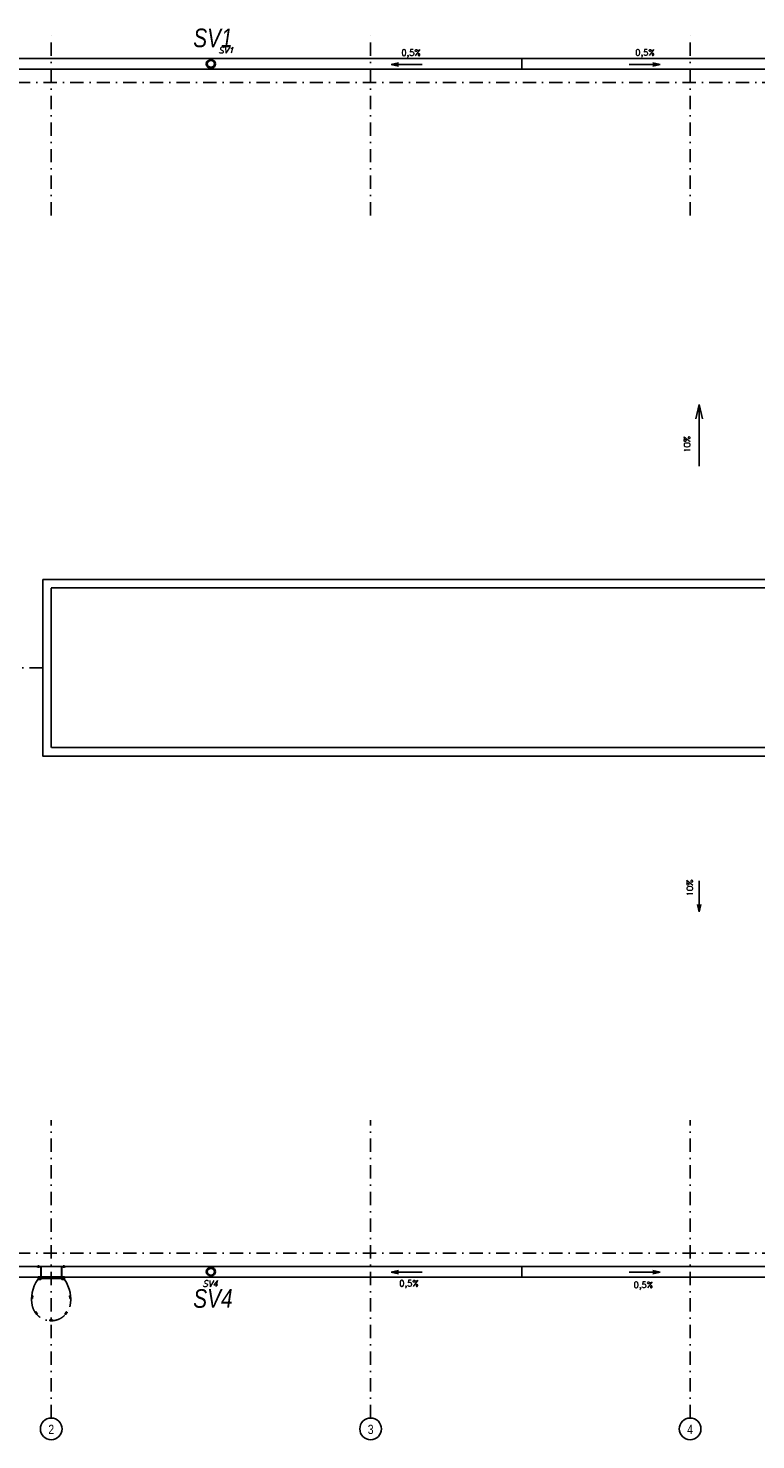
# Model space of a CAD drawing. Header units: millimetres. Extents: x 6435372 to 7248404, y 1559872 to 1886246.
# Tile 52 of 208: x 6782335 to 6795999, y 1767043 to 1793571. Entities that reach past the tile are written whole.
import ezdxf
from ezdxf.enums import TextEntityAlignment as Align

# ---------------------------------------------------------------- set-up
doc = ezdxf.new("R2010")
doc.units = ezdxf.units.MM
doc.linetypes.add('DASHDOT', pattern=[1, 0.5, -0.25, 0, -0.25])
doc.linetypes.add('DASHED', pattern=[0.75, 0.5, -0.25])
doc.layers.add('matrice DPS', color=122, linetype='Continuous')
doc.layers.add('ZTI-DEŠŤOVÁ-KANALIZACE', color=210, linetype='KANALIZACE', lineweight=40)
doc.styles.add('ARIAL', font='arial.ttf')
doc.styles.add('INDRA', font='ariali.ttf')
doc.styles.add('KURZIVA', font='italic__.ttf')
doc.styles.get("Standard").update_dxf_attribs({"font": 'romans.shx'})
doc.linetypes.add('KANALIZACE', pattern='A,30,-3.5,["C",Standard,S=2.54,R=0,X=-3.81,Y=-1.27],-0.001', length=33.501)

msp = doc.modelspace()

# ---------------------------------------------------------------- linework, layer by layer
at = {"layer": 'matrice DPS', "linetype": 'DASHDOT', "ltscale": 500}
for p, q in [((6782766.2, 1790050.7), (6782766.2, 1793550.7)), ((6788766.2, 1790050.7), (6788766.2, 1793550.7)), ((6794766.2, 1790050.7), (6794766.2, 1793550.7)), ((6765616.6, 1792550.7), (6819766.2, 1792550.7)), ((6782606.2, 1781550.7), (6776646.2, 1781550.7)), ((6782766.2, 1767450.7), (6782766.2, 1773050.7)), ((6788766.2, 1767450.7), (6788766.2, 1773050.7)), ((6794766.2, 1767450.7), (6794766.2, 1773050.7)), ((6765616.6, 1770550.7), (6819766.2, 1770550.7))]:
    msp.add_line(p, q, dxfattribs=at)
at = {"layer": 'matrice DPS'}
for p, q in [((6818986.2, 1793000.7), (6776546.2, 1793000.7)), ((6818986.2, 1792800.7), (6776546.2, 1792800.7)), ((6789151.9, 1792891.4), (6789289.3, 1792921.9)), ((6789733.9, 1792891.4), (6789151.9, 1792891.4)), ((6789151.9, 1792891.4), (6789289.3, 1792860.8)), ((6791608.7, 1792800.7), (6791608.7, 1793000.7)), ((6793619.8, 1792891.4), (6794201.9, 1792891.4)), ((6794201.9, 1792891.4), (6794064.4, 1792921.9)), ((6794201.9, 1792891.4), (6794064.4, 1792860.8)), ((6794935.6, 1786502), (6794874.5, 1786227.1)), ((6794935.6, 1785337.9), (6794935.6, 1786502)), ((6794935.6, 1786502), (6794996.7, 1786227.1)), ((6794935.6, 1777544.6), (6794935.6, 1776962.5)), ((6794935.6, 1776962.5), (6794905.1, 1777099.9)), ((6794935.6, 1776962.5), (6794966.1, 1777099.9)), ((6776546.2, 1770300.7), (6802046.2, 1770300.7)), ((6789151.9, 1770191.4), (6789289.3, 1770221.9)), ((6791608.7, 1770100.7), (6791608.7, 1770300.7)), ((6794201.9, 1770191.4), (6794064.4, 1770221.9)), ((6776546.2, 1770100.7), (6806551.2, 1770100.7)), ((6789733.9, 1770191.4), (6789151.9, 1770191.4)), ((6789151.9, 1770191.4), (6789289.3, 1770160.8)), ((6793619.8, 1770191.4), (6794201.9, 1770191.4)), ((6794201.9, 1770191.4), (6794064.4, 1770160.8))]:
    msp.add_line(p, q, dxfattribs=at)
for points in [[(6782606.2, 1783210.7), (6812926.2, 1783210.7), (6812926.2, 1779890.7), (6782606.2, 1779890.7)], [(6782518.5, 1770105.3), (6782518.5, 1770055.3), (6782568.5, 1770055.3), (6782568.5, 1770105.3)], [(6782568.5, 1770103.6), (6782964, 1770103.6), (6782964, 1770071.6), (6782568.5, 1770071.6)], [(6782964, 1770105.3), (6782964, 1770055.3), (6783014, 1770055.3), (6783014, 1770105.3)], [(6782416.6, 1769697.1), (6782419.4, 1769745.7), (6782399.5, 1769746.9), (6782396.7, 1769698.2)], [(6783113.2, 1769697.1), (6783110.4, 1769745.7), (6783130.4, 1769746.9), (6783133.2, 1769698.2)], [(6782510.2, 1769411.9), (6782478.9, 1769449.2), (6782463.6, 1769436.4), (6782494.9, 1769399)], [(6783019.7, 1769411.9), (6783051, 1769449.2), (6783066.3, 1769436.4), (6783035, 1769399)]]:
    msp.add_lwpolyline(points, close=True, dxfattribs=at)
at = {"layer": 'matrice DPS', "linetype": 'DASHED'}
msp.add_lwpolyline([(6782766.2, 1783050.7), (6812766.2, 1783050.7), (6812766.2, 1780050.7), (6782766.2, 1780050.7)], close=True, dxfattribs=at)
at = {"layer": 'matrice DPS'}
for points in [[(6782495.9, 1770300.7), (6782574.5, 1770300.7), (6782574.5, 1770059.7)], [(6782495.9, 1770300.7), (6782495.9, 1770294.7)], [(6782495.9, 1770294.7), (6782568.5, 1770294.7), (6782568.5, 1770059.7)], [(6782530, 1770275.9), (6782530, 1770325)], [(6783036.6, 1770300.7), (6782958, 1770300.7), (6782958, 1770059.7)], [(6783036.6, 1770294.7), (6782964, 1770294.7), (6782964, 1770059.7)], [(6783002.4, 1770275.9), (6783002.4, 1770325)], [(6783036.6, 1770294.7), (6783036.6, 1770300.7)], [(6782568.5, 1770055.3), (6782518.5, 1770105.3)], [(6782568.5, 1770105.3), (6782518.5, 1770055.3)], [(6782518.5, 1770087.6), (6783014, 1770087.6)], [(6782574.5, 1770059.7), (6782568.5, 1770059.7)], [(6782958, 1770059.7), (6782964, 1770059.7)], [(6783014, 1770055.3), (6782964, 1770105.3)], [(6783014, 1770105.3), (6782964, 1770055.3)]]:
    msp.add_lwpolyline(points, dxfattribs=at)
at = {"layer": 'matrice DPS', "linetype": 'DASHDOT', "ltscale": 500}
msp.add_lwpolyline([(6782740.6, 1769299.1), (6782789.3, 1769299.1), (6782789.3, 1769279.1), (6782740.6, 1769279.1)], close=True, dxfattribs=at)
at = {"layer": 'matrice DPS'}
for centre, radius in [((6785765.6, 1792900.7), 75), ((6785765.6, 1770200.7), 75), ((6782543.5, 1770080.3), 25), ((6782989, 1770080.3), 25), ((6782766.2, 1767246.8), 203.9), ((6788766.2, 1767246.8), 203.9), ((6794766.2, 1767246.8), 203.9)]:
    msp.add_circle(centre, radius, dxfattribs=at)
for centre, start, end in [((6783015.9, 1769691), 143.93053, 193.72634), ((6782513.9, 1769691), 346.27366, 36.06947)]:
    msp.add_arc(centre, 618.7, start, end, dxfattribs=at)
at = {"layer": 'matrice DPS', "linetype": 'DASHDOT', "ltscale": 500}
msp.add_arc((6782764.9, 1769642.6), 363.6, 195.71003, 344.28997, dxfattribs=at)
at = {"layer": 'ZTI-DEŠŤOVÁ-KANALIZACE', "ltscale": 400}
for centre in [(6785765.6, 1792900.7), (6785765.6, 1770200.7)]:
    msp.add_circle(centre, 75, dxfattribs=at)

# ---------------------------------------------------------------- texts
at = {"layer": 'matrice DPS', "style": 'KURZIVA'}
for s, p in [('SV1', (6785905.4, 1793099.1)), ('SV4', (6785608.9, 1769918.2))]:
    msp.add_text(s, height=115, dxfattribs=at).set_placement(p)
at = {"layer": 'matrice DPS'}
for p in [(6789342.7, 1793054), (6793735.7, 1793057.5), (6789302.7, 1769925.5), (6793704.2, 1769896.2)]:
    msp.add_text('0,5%', height=115, dxfattribs=at).set_placement(p)
for p in [(6794767, 1785592.8), (6794818, 1777256.7)]:
    msp.add_text('10%', height=115, rotation=90, dxfattribs=at).set_placement(p)
at = {"layer": 'matrice DPS', "style": 'ARIAL', "width": 0.8}
for s, p in [('2', (6782766.2, 1767238.4)), ('3', (6788766.2, 1767238.4)), ('4', (6794766.2, 1767238.4))]:
    msp.add_text(s, height=175, dxfattribs=at).set_placement(p, align=Align.MIDDLE)
at = {"layer": 'ZTI-DEŠŤOVÁ-KANALIZACE', "ltscale": 400, "style": 'INDRA', "width": 0.8}
for s, p in [('SV1', (6785433.8, 1793214.5)), ('SV4', (6785433.8, 1769523.3))]:
    msp.add_text(s, height=350, dxfattribs=at).set_placement(p)

doc.saveas('drawing.dxf')
